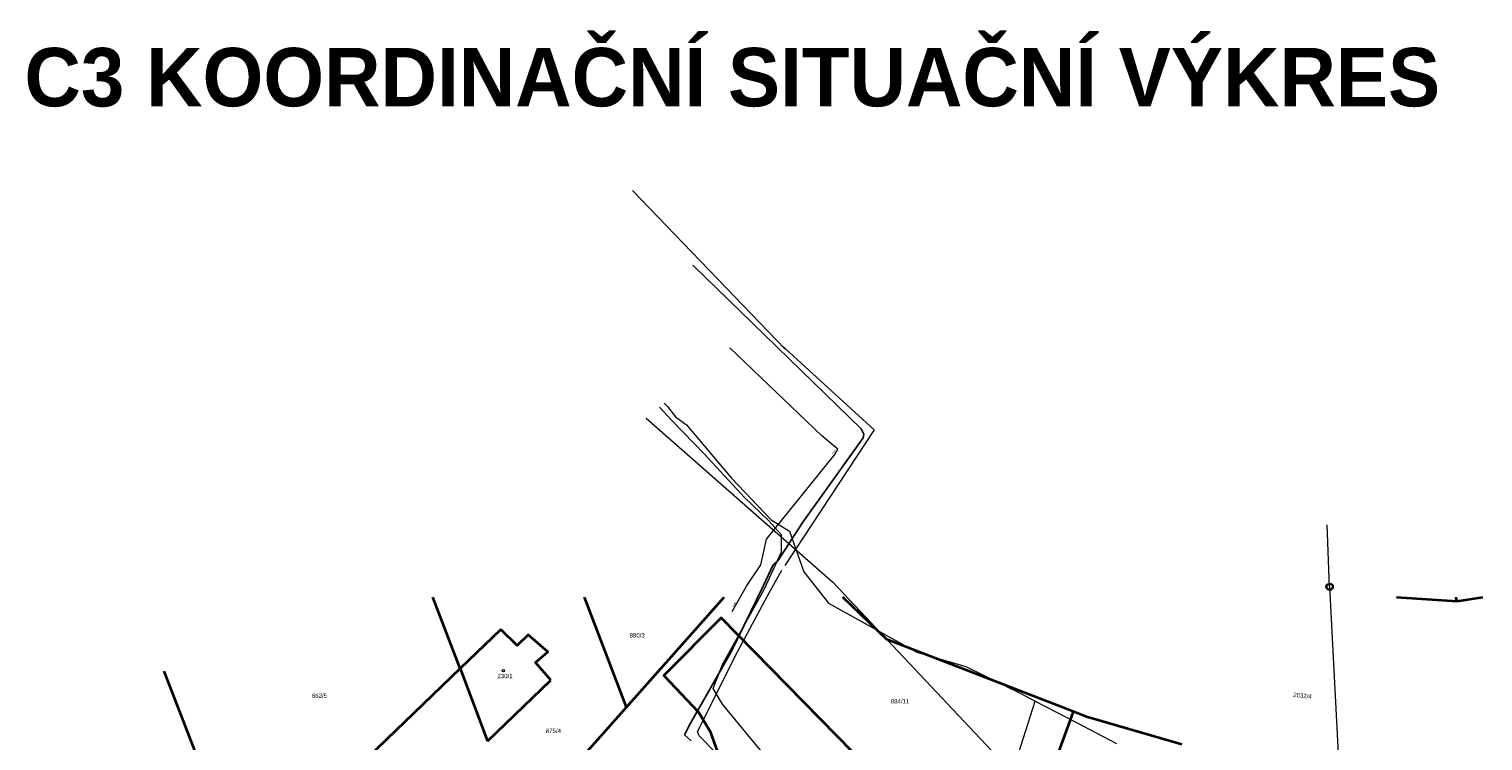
# Model space of a CAD drawing. Header units: millimetres. Extents: x -527259 to -526551, y -1129736 to -1129000.
# Tile 110 of 213: x -527259 to -527060, y -1129549 to -1129451. Entities that reach past the tile are written whole.
import ezdxf
from ezdxf.enums import TextEntityAlignment as Align

# ---------------------------------------------------------------- set-up
doc = ezdxf.new("R2010")
doc.units = ezdxf.units.MM
doc.header["$LTSCALE"] = 12
for name, color, linetype, lineweight in [('IS_plynovod STL GridServices', 6, 'PLYN_POTRUBI_ST_PODZ', 0), ('IS_sdelovaci - nezamer poloha CETIN', 132, 'EL_VEDENI_SLABOPROUD_PODZ', 0), ('IS_sdelovací CETIN', 6, 'EL_VEDENI_SLABOPROUD_PODZ', 0), ('ISa_destova_kanalizace', 4, 'KANALIZACE_DESTOVA_PODZ', 9), ('ISa_plyn_podzem_STL', 6, 'PLYN_POTRUBI_ST_PODZ', 0), ('KN tlusta', 170, 'Continuous', 35), ('tlusta', 7, 'Continuous', 15)]:
    doc.layers.add(name, color=color, linetype=linetype, lineweight=lineweight)
doc.layers.add('ISa_Vodovod', color=6, linetype='VODA_PITNA_PODZ')
doc.layers.add('Parc. č.', color=170, linetype='Continuous')
doc.layers.add('netisk', color=30, linetype='Continuous', plot=False)
doc.styles.add('laplan', font='txt', dxfattribs={"height": 0.002})
doc.styles.add('laplan N', font='txt')
doc.linetypes.add('EL_VEDENI_SLABOPROUD_PODZ', pattern='A,10,-30,[116,CADKON.SHX,S=5,R=0,X=0,Y=0],-35,10,-10', length=95)
doc.linetypes.add('KANALIZACE_DESTOVA_PODZ', pattern='A,35,-15,[102,CADKON.SHX,S=5,R=0,X=0,Y=5],-5,[106,CADKON.SHX,S=5,R=0,X=10,Y=0],30,-15', length=100)
doc.linetypes.add('PLYN_POTRUBI_ST_PODZ', pattern='A,35,-15,[113,CADKON.SHX,S=5,R=0,X=0,Y=0],-50', length=100)
doc.linetypes.add('VODA_PITNA_PODZ', pattern='A,35,-15,[117,CADKON.SHX,S=1.25,R=0,X=0,Y=0],-50', length=100)

# ---------------------------------------------------------------- blocks, each defined once
blk = doc.blocks.new('4$02')
at = {"layer": 'tlusta', "color": 0}
blk.add_circle((-0.01, 0), 0.175, dxfattribs=at)

msp = doc.modelspace()

# ---------------------------------------------------------------- linework, layer by layer
at = {"layer": 'IS_plynovod STL GridServices', "ltscale": 0.002, "flags": 128}
msp.add_lwpolyline([(-527162.654, -1129531.204), (-527160.701, -1129527.702), (-527158.763, -1129524.805), (-527157.976, -1129521.294), (-527148.607, -1129509.669), (-527148.201, -1129508.943), (-527150.398, -1129507.128), (-527162.968, -1129495.104)], dxfattribs=at)
at = {"layer": 'IS_sdelovaci - nezamer poloha CETIN', "ltscale": 0.002, "flags": 128}
for points in [[(-527124.258, -1129591.289), (-527145.657, -1129566.382), (-527154.658, -1129555.157), (-527159.915, -1129548.807), (-527164.014, -1129543.888), (-527165.262, -1129541.741), (-527164.014, -1129538.432), (-527158.311, -1129528.201), (-527155.905, -1129523.014), (-527155.905, -1129520.688), (-527157.687, -1129518.72), (-527160.984, -1129515.573), (-527166.509, -1129509.58), (-527170.866, -1129505.068), (-527172.635, -1129503.215)], [(-527174.445, -1129504.733), (-527148.877, -1129527.173), (-527115.988, -1129562.085), (-527104.636, -1129574.018)], [(-527124.258, -1129591.289), (-527124.222, -1129590.276), (-527124.29, -1129584.425), (-527124.353, -1129579.054), (-527126.413, -1129560.729), (-527126.309, -1129559.525), (-527121.202, -1129543.472)]]:
    msp.add_lwpolyline(points, dxfattribs=at)
at = {"layer": 'IS_sdelovací CETIN', "ltscale": 0.003, "flags": 128}
for points in [[(-527171.967, -1129502.654), (-527171.536, -1129503.108)], [(-527171.967, -1129502.654), (-527171.536, -1129503.108), (-527170.406, -1129504.538), (-527168.916, -1129505.608), (-527162.766, -1129512.928), (-527157.316, -1129518.648), (-527154.826, -1129520.178), (-527152.876, -1129525.758), (-527149.506, -1129530.058), (-527137.416, -1129536.748), (-527130.686, -1129538.708), (-527123.166, -1129542.428), (-527121.202, -1129543.472)], [(-527121.202, -1129543.472), (-527115.526, -1129546.408), (-527110.062, -1129549.266)]]:
    msp.add_lwpolyline(points, dxfattribs=at)
at = {"layer": 'ISa_destova_kanalizace', "ltscale": 0.002}
for p, q in [((-527080.893, -1129527.801), (-527081.255, -1129519.333)), ((-527079.385, -1129555.902), (-527080.886, -1129527.808))]:
    msp.add_line(p, q, dxfattribs=at)
for radius in [0.5, 0.35]:
    msp.add_circle((-527080.893, -1129527.801), radius, dxfattribs=at)
at = {"layer": 'ISa_plyn_podzem_STL', "ltscale": 0.002}
for p, q in [((-527155.417, -1129495.269), (-527176.317, -1129473.542)), ((-527143.217, -1129506.297), (-527155.887, -1129494.78)), ((-527143.217, -1129506.297), (-527155.46, -1129524.885)), ((-527155.916, -1129525.578), (-527157.866, -1129529.078)), ((-527157.866, -1129529.078), (-527162.346, -1129537.458)), ((-527162.346, -1129537.458), (-527167.426, -1129547.618)), ((-527167.176, -1129548.208), (-527167.426, -1129547.618)), ((-527167.176, -1129548.208), (-527132.356, -1129583.578))]:
    msp.add_line(p, q, dxfattribs=at)
at = {"layer": 'ISa_Vodovod', "ltscale": 0.002}
for p, q in [((-527168.048, -1129483.773), (-527144.992, -1129506.167)), ((-527144.632, -1129506.887), (-527144.992, -1129506.167)), ((-527144.742, -1129507.397), (-527152.994, -1129518.945)), ((-527144.742, -1129507.397), (-527144.632, -1129506.887)), ((-527152.994, -1129518.945), (-527156.416, -1129524.258)), ((-527157.056, -1129524.788), (-527158.376, -1129527.608)), ((-527157.056, -1129524.788), (-527156.416, -1129524.258)), ((-527158.376, -1129527.608), (-527162.836, -1129536.818)), ((-527162.836, -1129536.818), (-527168.386, -1129546.498)), ((-527168.386, -1129546.498), (-527169.206, -1129548.068)), ((-527168.286, -1129548.918), (-527169.206, -1129548.068))]:
    msp.add_line(p, q, dxfattribs=at)
at = {"layer": 'KN tlusta', "linetype": 'Continuous'}
for p, q in [((-527199.906, -1129539.018), (-527203.626, -1129529.213)), ((-527177.136, -1129544.288), (-527182.869, -1129529.213)), ((-527177.136, -1129544.288), (-527163.745, -1129529.213)), ((-527071.738, -1129529.213), (-527063.426, -1129529.798)), ((-527063.426, -1129529.798), (-527063.629, -1129529.213)), ((-527063.426, -1129529.798), (-527059.914, -1129529.213)), ((-527194.326, -1129533.648), (-527199.906, -1129539.018)), ((-527229.526, -1129567.528), (-527240.434, -1129539.357)), ((-527199.906, -1129539.018), (-527229.526, -1129567.528)), ((-527199.906, -1129539.018), (-527196.146, -1129548.948)), ((-527196.146, -1129548.948), (-527187.506, -1129540.618)), ((-527191.696, -1129560.678), (-527177.136, -1129544.288)), ((-527115.986, -1129544.898), (-527116.446, -1129546.178)), ((-527116.446, -1129546.178), (-527120.386, -1129556.838))]:
    msp.add_line(p, q, dxfattribs=at)
for points in [[(-527115.986, -1129544.898), (-527141.496, -1129535.008), (-527147.507, -1129529.213)], [(-527137.076, -1129559.718), (-527164.196, -1129532.068), (-527172.016, -1129539.968), (-527167.226, -1129545.018), (-527165.686, -1129547.618), (-527164.656, -1129550.468), (-527164.296, -1129553.108), (-527164.606, -1129555.328), (-527164.766, -1129556.458), (-527165.976, -1129559.238), (-527168.216, -1129561.948), (-527173.536, -1129564.818), (-527180.256, -1129567.148), (-527203.836, -1129575.308), (-527220.456, -1129587.998), (-527215.196, -1129603.918), (-527206.096, -1129631.468), (-527204.946, -1129633.108), (-527189.336, -1129649.128)], [(-527187.506, -1129540.618), (-527189.606, -1129538.178), (-527187.896, -1129536.708), (-527190.576, -1129534.378), (-527192.076, -1129535.868), (-527194.326, -1129533.648)], [(-527101.146, -1129549.398), (-527114.156, -1129545.608), (-527115.986, -1129544.898)]]:
    msp.add_lwpolyline(points, dxfattribs=at)

# ---------------------------------------------------------------- block references
at = {"layer": 'tlusta', "linetype": 'Continuous'}
msp.add_blockref('4$02', (-527193.975, -1129539.288), dxfattribs=at)

# ---------------------------------------------------------------- texts
at = {"layer": 'IS_plynovod STL GridServices', "linetype": 'Continuous', "ltscale": 0.002, "char_height": 0.2, "attachment_point": 7, "line_spacing_factor": 0.8, "style": 'laplan'}
for insert, rotation in [((-527148.875, -1129509.676), 50.30732), ((-527162.476, -1129530.622), 61.90061)]:
    msp.add_mtext('PE/90', dxfattribs=dict(at, insert=insert, rotation=rotation))
at = {"layer": 'netisk', "insert": (-527259.534, -1129454.011), "char_height": 8, "attachment_point": 1, "style": 'laplan N'}
msp.add_mtext_dynamic_manual_height_columns('{\\fMaison Neue|b1|i0|c238|p34;C3 KOORDINAČNÍ SITUAČNÍ VÝKRES}', width=5545.81543, gutter_width=500, heights=[0], dxfattribs=at)
at = {"layer": 'Parc. č.', "style": 'laplan'}
for s, p in [('880/3', (-527175.669, -1129534.749)), ('230/1', (-527193.754, -1129540.33)), ('862/5', (-527219.156, -1129543.028)), ('884/11', (-527139.694, -1129543.78)), ('875/4', (-527187.137, -1129547.83))]:
    msp.add_text(s, height=0.6, dxfattribs=at).set_placement(p, align=Align.CENTER)
msp.add_text('2032/4', height=0.6, rotation=353.55689, dxfattribs=at).set_placement((-527084.634, -1129543.021), align=Align.CENTER)

doc.saveas('drawing.dxf')
